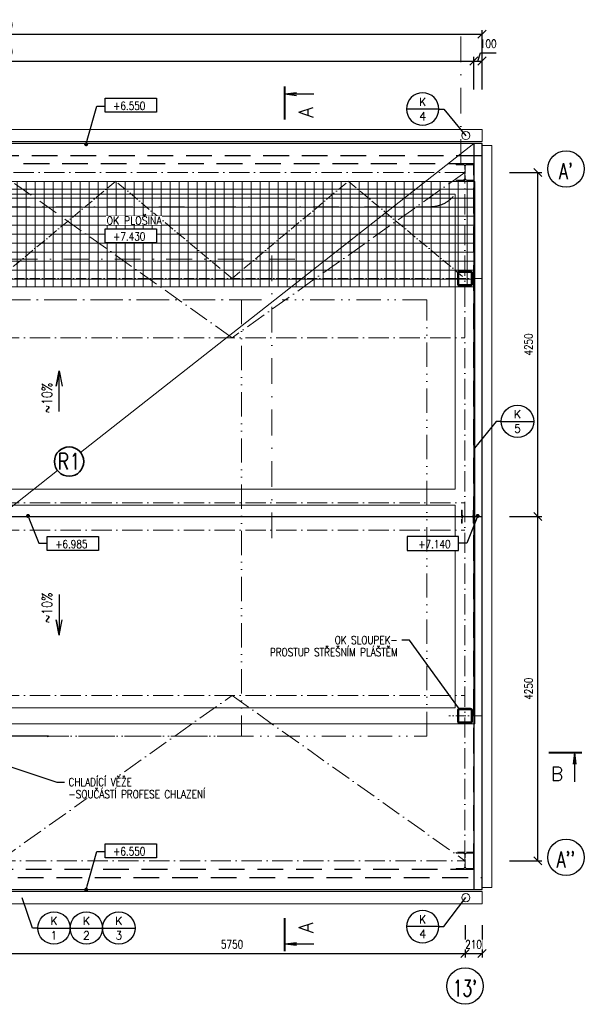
# Model space of a CAD drawing. Header units: millimetres. Extents: x 915 to 59085, y -9222 to 43090.
# Tile 77 of 79: x 9964 to 16931, y 30130 to 42288. Entities that reach past the tile are written whole.
import ezdxf
from ezdxf import colors
from ezdxf.entities.mleader import LeaderData, LeaderLine
from ezdxf.enums import TextEntityAlignment as Align
from ezdxf.math import Vec2, Vec3

# ---------------------------------------------------------------- set-up
doc = ezdxf.new("R2010")
doc.units = ezdxf.units.MM
doc.header["$LTSCALE"] = 50
doc.set_wipeout_variables(frame=1)
for name, pattern in [('A_CARA_15', [7.6, 5, -1.3, 0, -1.3]), ('A_CARA_16', [11.4, 6, -1.8, 0, -1.8, 0, -1.8]), ('ACAD_ISO02W100', [15, 12, -3]), ('DASHDOT', [25.4, 12.7, -6.35, 0, -6.35]), ('HIDDEN', [9.525, 6.35, -3.175])]:
    doc.linetypes.add(name, pattern=pattern)
doc.layers.get('Defpoints').update_dxf_attribs({"color": 132})
for name, color, linetype, lineweight in [('CA_KOTY', 3, 'Continuous', 25), ('CA_NEVHRA', 3, 'HIDDEN', 25), ('CA_OK18', 5, 'Continuous', 18), ('CA_OK35', 62, 'Continuous', 35), ('CA_OSY', 5, 'A_CARA_15', 18), ('CA_POHHRA18', 8, 'Continuous', 18), ('CA_POHHRA25', 7, 'Continuous', 25), ('CA_PSVBUB', 3, 'Continuous', 25), ('CA_SRAFY', 9, 'Continuous', 13), ('CA_TEXT25', 7, 'Continuous', 25), ('CA_TEXT35', 62, 'Continuous', 35), ('CA_TEXT5', 1, 'Continuous', 50), ('CA_TG', 9, 'A_CARA_16', 13)]:
    doc.layers.add(name, color=color, linetype=linetype, lineweight=lineweight)
doc.layers.add('CA_SUMA', color=7, linetype='Continuous')
doc.layers.add('Obrysy', color=2, linetype='Continuous')
doc.styles.add('ARIAL', font='arial.ttf')
doc.styles.add('KOT', font='ROMANS.SHX', dxfattribs={"width": 0.8})
doc.styles.add('ROMANS', font='romans.shx', dxfattribs={"width": 0.8})
doc.styles.get("Standard").update_dxf_attribs({"font": 'romans.shx'})
doc.dimstyles.new('A-50_(2.5)', dxfattribs={"dimscale": 50, "dimtxt": 2, "dimasz": 2, "dimexe": 1, "dimexo": 2, "dimgap": 0, "dimtad": 0, "dimdec": 0, "dimrnd": 1, "dimtxsty": 'ROMANS', "dimblk1": 'OBLIQUE', "dimblk2": 'OBLIQUE', "dimsah": 1, "dimcen": 2, "dimclrd": 256, "dimclre": 256, "dimclrt": 256, "dimadec": 1, "dimazin": 2, "dimtfac": 0.714286, "dimtdec": 0, "dimtmove": 0, "dimatfit": 3, "dimldrblk": 'DOTSMALL', "dimfxl": 7, "dimfxlon": 1, "dimtvp": 1.142857, "dimtfill": 1, "dimtolj": 1, "dimlwd": -1, "dimlwe": -1, "dimarcsym": 0})

# ---------------------------------------------------------------- blocks, each defined once
blk = doc.blocks.new('_Oblique')
at = {"color": 0, "linetype": 'ByBlock', "lineweight": -2}
blk.add_line((-0.5, -0.5), (0.5, 0.5), dxfattribs=at)
blk = doc.blocks.new('*D50')
at = {"layer": 'CA_KOTY', "transparency": 16777216}
for p, q in [((3849, 41427), (3849, 41827)), ((15569, 41427), (15569, 41827)), ((3849, 41777), (15569, 41777))]:
    blk.add_line(p, q, dxfattribs=at)
at = {"layer": 'Defpoints', "color": 0, "transparency": 16777216}
for p in [(15569, 41777), (3849, 40507), (15569, 40507)]:
    blk.add_point(p, dxfattribs=at)
at = {"layer": 'CA_KOTY', "transparency": 16777216, "xscale": 100, "yscale": 100, "zscale": 100, "rotation": 180}
blk.add_blockref('_Oblique', (3849, 41777), dxfattribs=at)
at = {"layer": 'CA_KOTY', "transparency": 16777216, "xscale": 100, "yscale": 100, "zscale": 100}
blk.add_blockref('_Oblique', (15569, 41777), dxfattribs=at)
at = {"layer": 'CA_KOTY', "transparency": 16777216, "insert": (9709, 41891), "char_height": 100, "attachment_point": 5, "style": 'ROMANS', "bg_fill": 3, "box_fill_scale": 1.1, "bg_fill_color": 256, "bg_fill_true_color": 13158600, "bg_fill_transparency": 0}
blk.add_mtext('\\A1;11720', dxfattribs=at)
blk = doc.blocks.new('_DotSmall')
at = {"color": 0, "linetype": 'ByBlock', "const_width": 0.5}
blk.add_lwpolyline([(-0.0625, 0, 1), (0.0625, 0, 1)], format="xyb", close=True, dxfattribs=at)
blk = doc.blocks.new('*D51')
at = {"layer": 'CA_KOTY', "transparency": 16777216}
for p, q in [((15569, 41427), (15569, 41827)), ((15619, 41777), (15649, 41877)), ((15649, 41877), (15843, 41877)), ((15669, 41427), (15669, 41827)), ((15569, 41777), (15669, 41777))]:
    blk.add_line(p, q, dxfattribs=at)
at = {"layer": 'Defpoints', "color": 0, "transparency": 16777216}
for p in [(15669, 41777), (15669, 40607), (15569, 40507)]:
    blk.add_point(p, dxfattribs=at)
at = {"layer": 'CA_KOTY', "transparency": 16777216, "xscale": 100, "yscale": 100, "zscale": 100, "rotation": 180}
blk.add_blockref('_Oblique', (15569, 41777), dxfattribs=at)
at = {"layer": 'CA_KOTY', "transparency": 16777216, "xscale": 100, "yscale": 100, "zscale": 100}
blk.add_blockref('_Oblique', (15669, 41777), dxfattribs=at)
at = {"layer": 'CA_KOTY', "transparency": 16777216, "insert": (15746, 41991), "char_height": 100, "attachment_point": 5, "style": 'ROMANS', "bg_fill": 3, "box_fill_scale": 1.1, "bg_fill_color": 256, "bg_fill_true_color": 13158600, "bg_fill_transparency": 0}
blk.add_mtext('\\A1;100', dxfattribs=at)
blk = doc.blocks.new('*D53')
at = {"layer": 'CA_KOTY', "transparency": 16777216}
for p, q in [((3749, 41758), (3749, 42158)), ((3749, 42108), (15669, 42108)), ((15669, 41758), (15669, 42158))]:
    blk.add_line(p, q, dxfattribs=at)
at = {"layer": 'Defpoints', "color": 0, "transparency": 16777216}
for p in [(15669, 42108), (3749, 40607), (15669, 40607)]:
    blk.add_point(p, dxfattribs=at)
at = {"layer": 'CA_KOTY', "transparency": 16777216, "xscale": 100, "yscale": 100, "zscale": 100, "rotation": 180}
blk.add_blockref('_Oblique', (3749, 42108), dxfattribs=at)
at = {"layer": 'CA_KOTY', "transparency": 16777216, "xscale": 100, "yscale": 100, "zscale": 100}
blk.add_blockref('_Oblique', (15669, 42108), dxfattribs=at)
at = {"layer": 'CA_KOTY', "transparency": 16777216, "insert": (9709, 42222), "char_height": 100, "attachment_point": 5, "style": 'ROMANS', "bg_fill": 3, "box_fill_scale": 1.1, "bg_fill_color": 256, "bg_fill_true_color": 13158600, "bg_fill_transparency": 0}
blk.add_mtext('\\A1;11920', dxfattribs=at)
blk = doc.blocks.new('*D63')
at = {"layer": 'CA_KOTY', "transparency": 16777216}
for p, q in [((3949, 31797), (4215, 31797)), ((4165, 31797), (4165, 31572)), ((4515, 31572), (4115, 31572))]:
    blk.add_line(p, q, dxfattribs=at)
at = {"layer": 'Defpoints', "color": 0, "transparency": 16777216}
for p in [(3849, 31797), (15789, 31572)]:
    blk.add_point(p, dxfattribs=at)
at = {"layer": 'CA_KOTY', "transparency": 16777216, "xscale": 100, "yscale": 100, "zscale": 100}
for p, rotation in [((4165, 31797), 90), ((4165, 31572), 270)]:
    blk.add_blockref('_Oblique', p, dxfattribs=dict(at, rotation=rotation))
at = {"layer": 'CA_KOTY', "transparency": 16777216, "insert": (4051, 31685), "char_height": 100, "attachment_point": 5, "rotation": 90, "style": 'ROMANS', "bg_fill": 3, "box_fill_scale": 1.1, "bg_fill_color": 256, "bg_fill_true_color": 13158600, "bg_fill_transparency": 0}
blk.add_mtext('\\A1;225', dxfattribs=at)
at = {"layer": 'Defpoints', "color": 0, "transparency": 16777216}
blk.add_point((4165, 31572), dxfattribs=at)
blk = doc.blocks.new('*D59')
at = {"layer": 'CA_KOTY', "transparency": 16777216}
for p, q in [((9709, 31106), (9709, 30706)), ((15459, 31106), (15459, 30706)), ((9709, 30756), (15459, 30756))]:
    blk.add_line(p, q, dxfattribs=at)
at = {"layer": 'Defpoints', "color": 0, "transparency": 16777216}
for p in [(9709, 31902), (15459, 31902), (15459, 30756)]:
    blk.add_point(p, dxfattribs=at)
at = {"layer": 'CA_KOTY', "transparency": 16777216, "xscale": 100, "yscale": 100, "zscale": 100, "rotation": 180}
blk.add_blockref('_Oblique', (9709, 30756), dxfattribs=at)
at = {"layer": 'CA_KOTY', "transparency": 16777216, "xscale": 100, "yscale": 100, "zscale": 100}
blk.add_blockref('_Oblique', (15459, 30756), dxfattribs=at)
at = {"layer": 'CA_KOTY', "transparency": 16777216, "insert": (12584, 30870), "char_height": 100, "attachment_point": 5, "style": 'ROMANS', "bg_fill": 3, "box_fill_scale": 1.1, "bg_fill_color": 256, "bg_fill_true_color": 13158600, "bg_fill_transparency": 0}
blk.add_mtext('\\A1;5750', dxfattribs=at)
blk = doc.blocks.new('*D60')
at = {"layer": 'CA_KOTY', "transparency": 16777216}
for p, q in [((15459, 31106), (15459, 30706)), ((15669, 31106), (15669, 30706)), ((15459, 30756), (15669, 30756))]:
    blk.add_line(p, q, dxfattribs=at)
at = {"layer": 'Defpoints', "color": 0, "transparency": 16777216}
for p in [(15459, 31902), (15669, 31547)]:
    blk.add_point(p, dxfattribs=at)
at = {"layer": 'CA_KOTY', "transparency": 16777216, "xscale": 100, "yscale": 100, "zscale": 100, "rotation": 180}
blk.add_blockref('_Oblique', (15459, 30756), dxfattribs=at)
at = {"layer": 'CA_KOTY', "transparency": 16777216, "xscale": 100, "yscale": 100, "zscale": 100}
blk.add_blockref('_Oblique', (15669, 30756), dxfattribs=at)
at = {"layer": 'CA_KOTY', "transparency": 16777216, "insert": (15564, 30870), "char_height": 100, "attachment_point": 5, "style": 'ROMANS', "bg_fill": 3, "box_fill_scale": 1.1, "bg_fill_color": 256, "bg_fill_true_color": 13158600, "bg_fill_transparency": 0}
blk.add_mtext('\\A1;210', dxfattribs=at)
at = {"layer": 'Defpoints', "color": 0, "transparency": 16777216}
blk.add_point((15669, 30756), dxfattribs=at)
blk = doc.blocks.new('vk')
blk.add_lwpolyline([(-595, 344), (669, 344), (669, 0), (-595, 0)], close=True)
blk.add_wipeout([(-595, 344), (669, 344), (669, 0), (-595, 0)])
blk.add_lwpolyline([(-595, 344), (669, 344), (669, 0), (-595, 0)], close=True)
at = {"style": 'ARIAL'}
blk.add_attdef('VÝŠKOVÁ_KOTA', text='', height=200, dxfattribs=at).set_placement((-2, 57), align=Align.CENTER)
blk = doc.blocks.new('_Dot')
at = {"layer": 'Obrysy', "color": 0, "lineweight": -2}
blk.add_line((-0.5, 0), (-1, 0), dxfattribs=at)
at = {"layer": 'Obrysy', "color": 0, "const_width": 0.5}
blk.add_lwpolyline([(-0.25, 0, 1), (0.25, 0, 1)], format="xyb", close=True, dxfattribs=at)
blk = doc.blocks.new('POL1')
blk.add_circle((0.02, 4.3), 4.5)
at = {"layer": 'CA_TEXT5', "style": 'ROMANS', "width": 0.8}
blk.add_attdef('C', text='', height=5, dxfattribs=at).set_placement((0, 4.33), align=Align.MIDDLE_CENTER)
blk = doc.blocks.new('*D66')
at = {"layer": 'CA_KOTY', "transparency": 16777216}
for p, q in [((16007, 36152), (16407, 36152)), ((16357, 31902), (16357, 36152)), ((16007, 31902), (16407, 31902))]:
    blk.add_line(p, q, dxfattribs=at)
at = {"layer": 'Defpoints', "color": 0, "transparency": 16777216}
for p in [(15459, 36152), (16357, 36152), (15459, 31902)]:
    blk.add_point(p, dxfattribs=at)
at = {"layer": 'CA_KOTY', "transparency": 16777216, "xscale": 100, "yscale": 100, "zscale": 100}
for p, rotation in [((16357, 36152), 90), ((16357, 31902), 270)]:
    blk.add_blockref('_Oblique', p, dxfattribs=dict(at, rotation=rotation))
at = {"layer": 'CA_KOTY', "transparency": 16777216, "insert": (16243, 34027), "char_height": 100, "attachment_point": 5, "rotation": 90, "style": 'ROMANS', "bg_fill": 3, "box_fill_scale": 1.1, "bg_fill_color": 256, "bg_fill_true_color": 13158600, "bg_fill_transparency": 0}
blk.add_mtext('\\A1;4250', dxfattribs=at)
blk = doc.blocks.new('*D67')
at = {"layer": 'CA_KOTY', "transparency": 16777216}
for p, q in [((16007, 40402), (16407, 40402)), ((16357, 36152), (16357, 40402)), ((16007, 36152), (16407, 36152))]:
    blk.add_line(p, q, dxfattribs=at)
at = {"layer": 'Defpoints', "color": 0, "transparency": 16777216}
for p in [(15459, 40402), (16357, 40402), (15459, 36152)]:
    blk.add_point(p, dxfattribs=at)
at = {"layer": 'CA_KOTY', "transparency": 16777216, "xscale": 100, "yscale": 100, "zscale": 100}
for p, rotation in [((16357, 40402), 90), ((16357, 36152), 270)]:
    blk.add_blockref('_Oblique', p, dxfattribs=dict(at, rotation=rotation))
at = {"layer": 'CA_KOTY', "transparency": 16777216, "insert": (16243, 38277), "char_height": 100, "attachment_point": 5, "rotation": 90, "style": 'ROMANS', "bg_fill": 3, "box_fill_scale": 1.1, "bg_fill_color": 256, "bg_fill_true_color": 13158600, "bg_fill_transparency": 0}
blk.add_mtext('\\A1;4250', dxfattribs=at)
blk = doc.blocks.new('00SPAD')
blk.add_lwpolyline([(10, 0), (0, 0), (3.76, 0.73), (0, 0), (3.76, -0.73)])
at = {"style": 'ROMANS', "width": 0.8, "flags": 8}
blk.add_attdef('SPÁD', text='', height=2.5, dxfattribs=at).set_placement((6.7, 1), align=Align.BOTTOM_CENTER)
blk = doc.blocks.new('tg_střecha')
at = {"linetype": 'DASHDOT', "ltscale": 0.5}
for p, q in [((11450, 1680), (11450, -48)), ((5815, -423), (11075, -423)), ((1765, -4517), (1765, -787)), ((5440, -1073), (5440, -798)), ((9115, -4517), (9115, -787)), ((9402, -1073), (1478, -1073)), ((2140, -4267), (1515, -4267))]:
    blk.add_line(p, q, dxfattribs=at)
for points in [[(1893, -1573), (5140, -1573), (5140, -6961), (-150, -6961), (-150, -1573), (1637, -1573)], [(8987, -1573), (5740, -1573), (5740, -6961), (11030, -6961), (11030, -1573), (9243, -1573)]]:
    blk.add_lwpolyline(points)
for points in [[(2140, -6961), (5140, -6961), (5140, -1573), (2140, -1573)], [(5740, -1573), (8740, -1573), (8740, -6961), (5740, -6961)]]:
    blk.add_lwpolyline(points, close=True)
for centre, start, end in [((11075, -48), 269.9995, 359.9995), ((5815, -798), 89.9995, 179.9995)]:
    blk.add_arc(centre, 375, start, end, dxfattribs=at)
blk = doc.blocks.new('R11')
at = {"color": 0, "linetype": 'ByBlock'}
for q in [(-9.55, -4.13), (-8.58, -4.13), (-9.07, -10.33)]:
    blk.add_line((-9.07, 0), q, dxfattribs=at)
at = {"color": 1, "linetype": 'ByBlock', "const_width": 0.72}
blk.add_lwpolyline([(0, 0), (-11.77, 0)], dxfattribs=at)
at = {"color": 1, "linetype": 'ByBlock'}
blk.add_attdef('1', (-5.33, -10), '', height=5, dxfattribs=at)
blk = doc.blocks.new('VYROBEK')
blk.add_line((-2, 0), (2, 0))
blk.add_circle((0, 0), 2)
for tag, p in [('ZNACKA', (0, 0.4)), ('TYP', (0, -1.4))]:
    blk.add_attdef(tag, text='', height=1).set_placement(p, align=Align.CENTER)
blk = doc.blocks.new('bub')
at = {"layer": 'CA_TEXT35'}
blk.add_circle((0, 362), 362, dxfattribs=at)
at = {"layer": 'CA_TEXT35', "style": 'ROMANS', "width": 0.8}
blk.add_attdef('C', text='', height=402, dxfattribs=at).set_placement((-2, 364), align=Align.MIDDLE_CENTER)

msp = doc.modelspace()

# ---------------------------------------------------------------- hatches: boundary and pattern name
at = {"layer": 'CA_SRAFY'}
h = msp.add_hatch(dxfattribs=at)
h.set_pattern_fill('NET', color=252, scale=35, angle=-90, style=0)
h.set_pattern_definition([(270, (9708.76, 39639.12), (111.125, 0), []), (360, (9708.76, 39639.12), (7e-15, 111.125), [])])
h.paths.add_polyline_path([(3838.76, 40289.12), (3838.76, 39909.12), (3653.76, 39909.12), (3653.76, 39369.12), (3838.76, 39369.12), (3838.76, 38989.12), (15578.76, 38989.12), (15578.76, 40289.12)])

# ---------------------------------------------------------------- linework, layer by layer
at = {"layer": 'CA_NEVHRA'}
for points in [[(3748.76, 31697.12), (15668.76, 31697.12), (15668.76, 40607.12), (3748.76, 40607.12)], [(3848.76, 31797.12), (15568.76, 31797.12), (15568.76, 40507.12), (3848.76, 40507.12)]]:
    msp.add_lwpolyline(points, close=True, dxfattribs=at)
at = {"layer": 'CA_OK18', "linetype": 'ACAD_ISO02W100', "ltscale": 0.15}
for points in [[(15568.76, 40496.12), (15480.26, 40496.12, 0.41421356), (15462.26, 40478.12), (15462.26, 40326.12, 0.41421356), (15480.26, 40308.12), (15568.76, 40308.12), (15568.76, 40297.12), (15348.76, 40297.12), (15348.76, 40308.12), (15437.26, 40308.12, 0.41421356), (15455.26, 40326.12), (15455.26, 40478.12, 0.41421356), (15437.26, 40496.12), (15348.76, 40496.12), (15348.76, 40507.12), (15568.76, 40507.12), (15568.76, 40496.12)], [(15559.76, 36072.12), (15568.76, 36072.12), (15568.76, 36232.12), (15559.76, 36232.12), (15559.76, 36170.12, -0.41421356), (15544.76, 36155.12), (15440.76, 36155.12, -0.41421356), (15425.76, 36170.12), (15425.76, 36232.12), (15416.76, 36232.12), (15416.76, 36072.12), (15425.76, 36072.12), (15425.76, 36134.12, -0.41421356), (15440.76, 36149.12), (15544.76, 36149.12, -0.41421356), (15559.76, 36134.12), (15559.76, 36072.12)], [(15568.76, 31808.12), (15480.26, 31808.12, -0.41421356), (15462.26, 31826.12), (15462.26, 31978.12, -0.41421356), (15480.26, 31996.12), (15568.76, 31996.12), (15568.76, 32007.12), (15348.76, 32007.12), (15348.76, 31996.12), (15437.26, 31996.12, -0.41421356), (15455.26, 31978.12), (15455.26, 31826.12, -0.41421356), (15437.26, 31808.12), (15348.76, 31808.12), (15348.76, 31797.12), (15568.76, 31797.12), (15568.76, 31808.12)]]:
    msp.add_lwpolyline(points, format="xyb", close=True, dxfattribs=at)
at = {"layer": 'CA_OK18', "elevation": -362570}
msp.add_lwpolyline([(3838.76, 40289.12), (3838.76, 39909.12), (3653.76, 39909.12), (3653.76, 39369.12), (3838.76, 39369.12), (3838.76, 38989.12), (15578.76, 38989.12), (15578.76, 40289.12), (3838.76, 40289.12)], close=True, dxfattribs=at)
at = {"layer": 'CA_OK18'}
msp.add_lwpolyline([(15338.76, 36492.12), (9828.76, 36492.12), (9828.76, 40132.12), (15338.76, 40132.12)], close=True, dxfattribs=at)
at = {"layer": 'CA_OK35', "elevation": -313100}
for points in [[(15393.76, 39182.12, 0.41421356), (15368.76, 39157.12), (15368.76, 39027.12, 0.41421356), (15393.76, 39002.12), (15523.76, 39002.12, 0.41421356), (15548.76, 39027.12), (15548.76, 39157.12, 0.41421356), (15523.76, 39182.12), (15393.76, 39182.12, 0.41421356)], [(15393.76, 39172.12), (15523.76, 39172.12, -0.41421356), (15538.76, 39157.12), (15538.76, 39027.12, -0.41421356), (15523.76, 39012.12), (15393.76, 39012.12, -0.41421356), (15378.76, 39027.12), (15378.76, 39157.12, -0.41421356), (15393.76, 39172.12)], [(15393.76, 33782.12, 0.41421356), (15368.76, 33757.12), (15368.76, 33627.12, 0.41421356), (15393.76, 33602.12), (15523.76, 33602.12, 0.41421356), (15548.76, 33627.12), (15548.76, 33757.12, 0.41421356), (15523.76, 33782.12), (15393.76, 33782.12, 0.41421356)], [(15393.76, 33772.12), (15523.76, 33772.12, -0.41421356), (15538.76, 33757.12), (15538.76, 33627.12, -0.41421356), (15523.76, 33612.12), (15393.76, 33612.12, -0.41421356), (15378.76, 33627.12), (15378.76, 33757.12, -0.41421356), (15393.76, 33772.12)]]:
    msp.add_lwpolyline(points, format="xyb", close=True, dxfattribs=at)
at = {"layer": 'CA_OSY'}
for p, q in [((12583.76, 38361.14), (9708.76, 40402.12)), ((15458.76, 40402.12), (12583.76, 38361.14)), ((9708.76, 38361.14), (15458.76, 38361.14)), ((9708.76, 36320.16), (15458.76, 36320.16)), ((3958.76, 36152.12), (15458.76, 36152.12)), ((9708.76, 35984.08), (15458.76, 35984.08)), ((9708.76, 33943.1), (15458.76, 33943.1)), ((9708.76, 31902.12), (12583.76, 33943.1)), ((12583.76, 33943.1), (15458.76, 31902.12))]:
    msp.add_line(p, q, dxfattribs=at)
at = {"layer": 'CA_OSY', "ltscale": 0.5}
for p, q in [((11148.76, 40292.12), (9708.76, 39092.12)), ((12583.76, 39092.12), (11148.76, 40292.12)), ((12583.76, 39092.12), (14018.76, 40292.12)), ((14018.76, 40292.12), (15458.76, 39092.12)), ((9708.76, 39092.12), (15458.76, 39092.12)), ((15658.76, 39092.12), (15258.76, 39092.12)), ((15658.76, 33692.12), (15258.76, 33692.12))]:
    msp.add_line(p, q, dxfattribs=at)
at = {"layer": 'CA_OSY'}
msp.add_lwpolyline([(3958.76, 31902.12), (15458.76, 31902.12), (15458.76, 40402.12), (3958.76, 40402.12)], close=True, dxfattribs=at)
at = {"layer": 'CA_POHHRA18'}
for points in [[(3748.76, 40782.12), (15668.76, 40782.12), (15668.76, 40932.12), (3748.76, 40932.12)], [(3748.76, 31522.12), (15668.76, 31522.12), (15668.76, 31372.12), (3748.76, 31372.12)]]:
    msp.add_lwpolyline(points, close=True, dxfattribs=at)
msp.add_lwpolyline([(15668.76, 31572.12), (15788.76, 31572.12), (15788.76, 40732.12), (15668.76, 40732.12)], dxfattribs=at)
for centre in [(15468.76, 40857.12), (15468.76, 31447.12)]:
    msp.add_circle(centre, 50, dxfattribs=at)
at = {"layer": 'CA_POHHRA25'}
for p, q in [((15568.76, 40757.12), (15568.76, 31547.12)), ((3748.76, 36152.12), (15668.76, 36152.12))]:
    msp.add_line(p, q, dxfattribs=at)
at = {"layer": 'CA_PSVBUB'}
for points in [[(15136.02, 41184.54), (15197.74, 41184.54), (15468.76, 40854.29)], [(15906.71, 37327.94), (15844.99, 37327.94), (15573.97, 36997.68)], [(10186.82, 31071.5), (10120.96, 31071.5), (9993.73, 31443.44)], [(15136.02, 31088.73), (15197.74, 31088.73), (15468.76, 31447.12)]]:
    msp.add_lwpolyline(points, dxfattribs=at)

# ---------------------------------------------------------------- block references
at = {"layer": 'CA_KOTY'}
ref = msp.add_blockref('POL1', (16704.88, 40229.51), dxfattribs=dict(at, xscale=50, yscale=50, zscale=50))
ref.add_attrib('C', "A'", dxfattribs={"layer": '0', "color": 1, "height": 200, "style": 'KOT', "width": 0.7}).set_placement((16704.88, 40317.73), align=Align.CENTER)
ref = msp.add_blockref('00SPAD', (10450.35, 37950.72), dxfattribs=dict(at, xscale=-50, yscale=50, zscale=50, rotation=90))
ref.add_attrib('SPÁD', '~10%', dxfattribs={"layer": '0', "height": 125, "rotation": 90, "style": 'ROMANS', "width": 0.8}).set_placement((10400.35, 37615.58), align=Align.BOTTOM_CENTER)
ref = msp.add_blockref('00SPAD', (10450.35, 34689.6), dxfattribs=dict(at, xscale=50, yscale=50, zscale=50, rotation=90.00000000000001))
ref.add_attrib('SPÁD', '~10%', dxfattribs={"layer": '0', "height": 125, "rotation": 90, "style": 'ROMANS', "width": 0.8}).set_placement((10400.35, 35024.74), align=Align.BOTTOM_CENTER)
ref = msp.add_blockref('POL1', (16704.88, 31729.51), dxfattribs=dict(at, xscale=50, yscale=50, zscale=50))
ref.add_attrib('C', "A''", dxfattribs={"layer": '0', "color": 1, "height": 200, "style": 'KOT', "width": 0.7}).set_placement((16704.88, 31817.73), align=Align.CENTER)
ref = msp.add_blockref('POL1', (15457.94, 30140.22), dxfattribs=dict(at, xscale=50, yscale=50, zscale=50))
ref.add_attrib('C', "13'", dxfattribs={"layer": '0', "color": 1, "height": 200, "style": 'KOT', "width": 0.7}).set_placement((15457.94, 30228.45), align=Align.CENTER)
at = {"layer": 'CA_PSVBUB'}
ref = msp.add_blockref('VYROBEK', (14936.02, 41184.54), dxfattribs=dict(at, xscale=-100, yscale=100, zscale=100))
ref.add_attrib('ZNACKA', 'K', dxfattribs={"layer": '0', "height": 100}).set_placement((14936.02, 41224.54), align=Align.CENTER)
ref.add_attrib('TYP', '4', dxfattribs={"layer": '0', "height": 100}).set_placement((14936.02, 41044.54), align=Align.CENTER)
at = {"layer": 'CA_PSVBUB', "xscale": 100, "yscale": 100, "zscale": 100}
for p, values in [((16106.71, 37327.94), {'ZNACKA': 'K', 'TYP': '5'}), ((10386.82, 31071.5), {'ZNACKA': 'K', 'TYP': '1'}), ((10786.82, 31071.5), {'ZNACKA': 'K', 'TYP': '2'}), ((11186.82, 31071.5), {'ZNACKA': 'K', 'TYP': '3'})]:
    msp.add_blockref('VYROBEK', p, dxfattribs=at).add_auto_attribs(values)
at = {"layer": 'CA_PSVBUB'}
ref = msp.add_blockref('VYROBEK', (14936.02, 31088.73), dxfattribs=dict(at, xscale=-100, yscale=100, zscale=100))
ref.add_attrib('ZNACKA', 'K', dxfattribs={"layer": '0', "height": 100}).set_placement((14936.02, 31128.73), align=Align.CENTER)
ref.add_attrib('TYP', '4', dxfattribs={"layer": '0', "height": 100}).set_placement((14936.02, 30948.73), align=Align.CENTER)
at = {"layer": 'CA_SUMA'}
ref = msp.add_blockref('R11', (13233.75, 41052.61), dxfattribs=dict(at, xscale=-35, yscale=35, zscale=35, rotation=90))
ref.add_attrib('1', 'A', (13583.75, 41076.21), dxfattribs={"layer": '0', "color": 1, "linetype": 'ByBlock', "height": 175, "rotation": 90})
ref = msp.add_blockref('R11', (16491.21, 33238.59), dxfattribs=dict(at, xscale=-35, yscale=35, zscale=35))
ref.add_attrib('1', 'B', (16514.81, 32888.59), dxfattribs={"layer": '0', "color": 1, "linetype": 'ByBlock', "height": 175})
at = {"layer": 'CA_SUMA', "xscale": 35, "yscale": 35, "zscale": 35, "rotation": 90}
msp.add_blockref('R11', (13233.75, 31195.53), dxfattribs=at).add_auto_attribs({'1': 'A'})
at = {"layer": 'CA_TEXT35', "xscale": 0.5, "yscale": 0.5, "zscale": 0.5}
msp.add_blockref('bub', (10573.85, 36651.14), dxfattribs=at).add_auto_attribs({'C': 'R1'})

# ---------------------------------------------------------------- leaders
at = {"layer": 'CA_KOTY'}
ml = msp.add_multileader_mtext('Standard', dxfattribs=at)
ml.set_content('\\A1; ', color=256, style='ROMANS')
ml.set_leader_properties()
ml.set_arrow_properties(name='DOT')
ml.build(insert=Vec2(0, 0))
ml.multileader.update_dxf_attribs({"dogleg_length": 50, "arrow_head_size": 50})
ctx = ml.context
ctx.base_point, ctx.char_height, ctx.arrow_head_size, ctx.landing_gap_size, ctx.plane_origin = Vec3(11025.02, 41220.68), 100, 50, 50, Vec3(2370.16, 24336.7)
notes = []
notes.append((ctx, [(0, (1, 1, 0), (10916.49, 41220.68), (1, 0), 108.52, [(1, [(10783.76, 40749.94)], 0, [])])]))
ctx.mtext.insert, ctx.mtext.defined_height, ctx.mtext.line_spacing_factor, ctx.mtext.line_spacing_style, ctx.mtext.flow_direction = Vec3(11075.02, 41270.68), 5.115907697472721e-13, 0.9, 2, 5
ml = msp.add_multileader_mtext('Standard', dxfattribs=at)
ml.set_content('\\A1; ', color=256, style='ROMANS')
ml.set_leader_properties()
ml.set_arrow_properties(name='DOT')
ml.build(insert=Vec2(0, 0))
ml.multileader.update_dxf_attribs({"dogleg_length": 50, "arrow_head_size": 50})
ctx = ml.context
ctx.base_point, ctx.char_height, ctx.arrow_head_size, ctx.landing_gap_size, ctx.plane_origin = Vec3(11025.02, 32015.35), 100, 50, 50, Vec3(2370.16, 15131.38)
notes.append((ctx, [(0, (1, 1, 0), (10916.49, 32015.35), (1, 0), 108.52, [(1, [(10783.76, 31544.62)], 0, [])])]))
ctx.mtext.insert, ctx.mtext.defined_height, ctx.mtext.line_spacing_factor, ctx.mtext.line_spacing_style, ctx.mtext.flow_direction = Vec3(11075.02, 32065.35), 5.115907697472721e-13, 0.9, 2, 5
for ctx, leaders in notes:
    for number, flags, end, landing, length, lines in leaders:
        leader = LeaderData()
        leader.index, (leader.has_last_leader_line, leader.has_dogleg_vector, leader.attachment_direction) = number, flags
        leader.last_leader_point, leader.dogleg_vector, leader.dogleg_length = Vec3(end), Vec3(landing), length
        for number, points, colour, breaks in lines:
            line = LeaderLine()
            line.index, line.vertices, line.color, line.breaks = number, Vec3.list(points), colors.encode_raw_color(colour), breaks
            leader.lines.append(line)
        ctx.leaders.append(leader)

# ---------------------------------------------------------------- next in the draw order: block references
ref = msp.add_blockref('vk', (11316.28, 41145.23), dxfattribs=dict(at, xscale=0.5, yscale=0.5, zscale=0.5))
ref.add_attrib('VÝŠKOVÁ_KOTA', '+6.550', dxfattribs={"height": 100, "style": 'ROMANS', "width": 0.8}).set_placement((11315.39, 41173.92), align=Align.CENTER)
ref = msp.add_blockref('vk', (10602.15, 35733.86), dxfattribs=dict(at, xscale=0.5, yscale=0.5, zscale=0.5))
ref.add_attrib('VÝŠKOVÁ_KOTA', '+6.985', dxfattribs={"height": 100, "style": 'ROMANS', "width": 0.8}).set_placement((10601.26, 35762.55), align=Align.CENTER)

# ---------------------------------------------------------------- next in the draw order: linework, layer by layer
at = {"layer": 'CA_OK18'}
for points in [[(3838.76, 33592.12), (15578.76, 33592.12), (15578.76, 40289.12), (3838.76, 40289.12)], [(15338.76, 33792.12), (9828.76, 33792.12), (9828.76, 36292.12), (15338.76, 36292.12)]]:
    msp.add_lwpolyline(points, close=True, dxfattribs=at)
at = {"layer": 'CA_POHHRA18'}
msp.add_line((3848.76, 31547.12), (10431.69, 36720.23), dxfattribs=at)
at = {"layer": 'CA_POHHRA25'}
msp.add_lwpolyline([(3748.76, 31547.12), (15668.76, 31547.12), (15668.76, 40757.12), (3748.76, 40757.12)], close=True, dxfattribs=at)

# ---------------------------------------------------------------- next in the draw order: leaders
at = {"layer": 'CA_KOTY'}
ml = msp.add_multileader_mtext('Standard', dxfattribs=at)
ml.set_content('\\A1; ', color=256, style='ROMANS')
ml.set_leader_properties()
ml.set_arrow_properties(name='DOT')
ml.build(insert=Vec2(0, 0))
ml.multileader.update_dxf_attribs({"dogleg_length": 50, "arrow_head_size": 50})
ctx = ml.context
ctx.base_point, ctx.char_height, ctx.arrow_head_size, ctx.landing_gap_size, ctx.plane_origin = Vec3(10308.09, 35824.12), 100, 50, 50, Vec3(1653.24, 18777.53)
notes = []
notes.append((ctx, [(0, (1, 1, 0), (10199.57, 35824.12), (1, 0), 108.52, [(1, [(10066.83, 36160.13)], 0, [])])]))
ctx.mtext.insert, ctx.mtext.defined_height, ctx.mtext.line_spacing_factor, ctx.mtext.line_spacing_style, ctx.mtext.flow_direction = Vec3(10358.09, 35874.12), 5.115907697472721e-13, 0.9, 2, 5
for ctx, leaders in notes:
    for number, flags, end, landing, length, lines in leaders:
        leader = LeaderData()
        leader.index, (leader.has_last_leader_line, leader.has_dogleg_vector, leader.attachment_direction) = number, flags
        leader.last_leader_point, leader.dogleg_vector, leader.dogleg_length = Vec3(end), Vec3(landing), length
        for number, points, colour, breaks in lines:
            line = LeaderLine()
            line.index, line.vertices, line.color, line.breaks = number, Vec3.list(points), colors.encode_raw_color(colour), breaks
            leader.lines.append(line)
        ctx.leaders.append(leader)

# ---------------------------------------------------------------- next in the draw order: block references
ref = msp.add_blockref('vk', (11316.28, 39532.11), dxfattribs=dict(at, xscale=0.5, yscale=0.5, zscale=0.5))
ref.add_attrib('VÝŠKOVÁ_KOTA', '+7.430', dxfattribs={"height": 100, "style": 'ROMANS', "width": 0.8}).set_placement((11315.39, 39560.81), align=Align.CENTER)
ref = msp.add_blockref('vk', (15080.72, 35733.86), dxfattribs=dict(at, xscale=-0.5, yscale=0.5, zscale=0.5))
ref.add_attrib('VÝŠKOVÁ_KOTA', '+7.140', dxfattribs={"height": 100, "style": 'ROMANS', "width": 0.8}).set_placement((15081.62, 35762.55), align=Align.CENTER)
ref = msp.add_blockref('vk', (11316.28, 31939.91), dxfattribs=dict(at, xscale=0.5, yscale=0.5, zscale=0.5))
ref.add_attrib('VÝŠKOVÁ_KOTA', '+6.550', dxfattribs={"height": 100, "style": 'ROMANS', "width": 0.8}).set_placement((11315.39, 31968.6), align=Align.CENTER)

# ---------------------------------------------------------------- next in the draw order: dimensions: what is measured, and where the dimension line sits
dim = msp.add_linear_dim(base=(4165.31, 31572.12), p1=(3848.76, 31797.12), p2=(15788.76, 31572.12), angle=90, dimstyle='A-50_(2.5)', dxfattribs=at)
dim.commit()
dim.dimension.update_dxf_attribs({"geometry": '*D63', "text_midpoint": (4051.02, 31684.62)})

# ---------------------------------------------------------------- next in the draw order: linework, layer by layer
at = {"layer": 'CA_POHHRA18'}
msp.add_line((10716.01, 36943.66), (15568.76, 40757.12), dxfattribs=at)

# ---------------------------------------------------------------- next in the draw order: block references
at = {"layer": 'CA_TG'}
msp.add_blockref('tg_střecha', (3958.76, 40401.74), dxfattribs=at)

# ---------------------------------------------------------------- next in the draw order: dimensions: what is measured, and where the dimension line sits
at = {"layer": 'CA_KOTY'}
dim = msp.add_linear_dim(base=(15458.76, 30755.97), p1=(9708.76, 31902.12), p2=(15458.76, 31902.12), dimstyle='A-50_(2.5)', dxfattribs=at)
dim.commit()
dim.dimension.update_dxf_attribs({"geometry": '*D59', "text_midpoint": (12583.76, 30870.26)})

# ---------------------------------------------------------------- next in the draw order: leaders
ml = msp.add_multileader_mtext('Standard', dxfattribs=at)
ml.set_content('\\A1; ', color=256, style='ROMANS')
ml.set_leader_properties()
ml.set_arrow_properties(name='DOT')
ml.build(insert=Vec2(0, 0))
ml.multileader.update_dxf_attribs({"dogleg_length": 50, "arrow_head_size": 50})
ctx = ml.context
ctx.base_point, ctx.char_height, ctx.arrow_head_size, ctx.landing_gap_size, ctx.plane_origin = Vec3(15194.78, 35824.12), 100, 50, 50, Vec3(24029.64, 18777.53)
ctx.text_align_type = 2
notes = []
notes.append((ctx, [(0, (1, 1, 0), (15483.31, 35824.12), (-1, 0), 108.52, [(1, [(15616.04, 36160.13)], 0, [])])]))
ctx.mtext.insert, ctx.mtext.defined_height, ctx.mtext.alignment, ctx.mtext.line_spacing_factor, ctx.mtext.line_spacing_style, ctx.mtext.flow_direction = Vec3(15324.78, 35874.12), 5.115907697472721e-13, 3, 0.9, 2, 5
for ctx, leaders in notes:
    for number, flags, end, landing, length, lines in leaders:
        leader = LeaderData()
        leader.index, (leader.has_last_leader_line, leader.has_dogleg_vector, leader.attachment_direction) = number, flags
        leader.last_leader_point, leader.dogleg_vector, leader.dogleg_length = Vec3(end), Vec3(landing), length
        for number, points, colour, breaks in lines:
            line = LeaderLine()
            line.index, line.vertices, line.color, line.breaks = number, Vec3.list(points), colors.encode_raw_color(colour), breaks
            leader.lines.append(line)
        ctx.leaders.append(leader)

# ---------------------------------------------------------------- next in the draw order: texts
at = {"layer": 'CA_KOTY', "insert": (11035.56, 39857.1), "char_height": 100, "width": 6.821210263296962e-13, "attachment_point": 1, "style": 'ROMANS', "bg_fill": 3, "box_fill_scale": 1.05, "bg_fill_color": 256, "bg_fill_transparency": 0}
msp.add_mtext('\\W0.8500;OK PLOŠINA', dxfattribs=at)

# ---------------------------------------------------------------- next in the draw order: dimensions: what is measured, and where the dimension line sits
at = {"layer": 'CA_KOTY'}
for base, p1, p2, picture, middle in [((15568.76, 41776.97), (3848.76, 40507.12), (15568.76, 40507.12), '*D50', (9708.76, 41891.25)), ((15668.76, 30755.97), (15458.76, 31902.12), (15668.76, 31547.12), '*D60', (15563.76, 30870.26))]:
    dim = msp.add_linear_dim(base=base, p1=p1, p2=p2, dimstyle='A-50_(2.5)', dxfattribs=at)
    dim.commit()
    dim.dimension.update_dxf_attribs({"geometry": picture, "text_midpoint": middle})

# ---------------------------------------------------------------- next in the draw order: leaders
at = {"layer": 'CA_TEXT25'}
ml = msp.add_multileader_mtext('Standard', dxfattribs=at)
ml.set_content('\\A1;CHLADÍCÍ VĚŽE\\P-SOUČÁSTÍ PROFESE CHLAZENÍ', color=256, style='ROMANS')
ml.set_leader_properties()
ml.set_arrow_properties(name='DOT')
ml.build(insert=Vec2(0, 0))
ml.multileader.update_dxf_attribs({"dogleg_length": 50, "arrow_head_size": 25})
ctx = ml.context
ctx.base_point, ctx.char_height, ctx.arrow_head_size, ctx.landing_gap_size, ctx.plane_origin = Vec3(10516.32, 32873.83), 100, 25, 50, Vec3(-795.36, 17350.98)
notes = []
notes.append((ctx, [(0, (1, 1, 0), (10420.29, 32873.83), (1, 0), 96.03, [(0, [(10311.79, 33440.62), (8691.99, 33440.62)], 0, [])])]))
ctx.mtext.insert, ctx.mtext.defined_height, ctx.mtext.line_spacing_factor, ctx.mtext.line_spacing_style, ctx.mtext.flow_direction = Vec3(10566.32, 32923.83), 1.341504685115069e-11, 0.9, 2, 5
ctx.mtext.has_bg_fill, ctx.mtext.bg_color, ctx.mtext.bg_scale_factor, ctx.mtext.bg_transparency, ctx.mtext.use_window_bg_color = 1, -1073741824, 1, 0, 1
for ctx, leaders in notes:
    for number, flags, end, landing, length, lines in leaders:
        leader = LeaderData()
        leader.index, (leader.has_last_leader_line, leader.has_dogleg_vector, leader.attachment_direction) = number, flags
        leader.last_leader_point, leader.dogleg_vector, leader.dogleg_length = Vec3(end), Vec3(landing), length
        for number, points, colour, breaks in lines:
            line = LeaderLine()
            line.index, line.vertices, line.color, line.breaks = number, Vec3.list(points), colors.encode_raw_color(colour), breaks
            leader.lines.append(line)
        ctx.leaders.append(leader)

# ---------------------------------------------------------------- next in the draw order: dimensions: what is measured, and where the dimension line sits
at = {"layer": 'CA_KOTY'}
dim = msp.add_linear_dim(base=(15668.76, 41776.97), p1=(15568.76, 40507.12), p2=(15668.76, 40607.12), dimstyle='A-50_(2.5)', override={"dimtmove": 1}, dxfattribs=at)
dim.commit()
dim.dimension.update_dxf_attribs({"geometry": '*D51', "text_midpoint": (15648.76, 41991.25)})
dim = msp.add_linear_dim(base=(16357.33, 36152.12), p1=(15458.76, 31902.12), p2=(15458.76, 36152.12), angle=90, dimstyle='A-50_(2.5)', dxfattribs=at)
dim.commit()
dim.dimension.update_dxf_attribs({"geometry": '*D66', "text_midpoint": (16243.04, 34027.12)})

# ---------------------------------------------------------------- next in the draw order: dimensions: what is measured, and where the dimension line sits
dim = msp.add_linear_dim(base=(15668.76, 42107.67), p1=(3748.76, 40607.12), p2=(15668.76, 40607.12), dimstyle='A-50_(2.5)', dxfattribs=at)
dim.commit()
dim.dimension.update_dxf_attribs({"geometry": '*D53', "text_midpoint": (9708.76, 42221.95)})
dim = msp.add_linear_dim(base=(16357.33, 40402.12), p1=(15458.76, 36152.12), p2=(15458.76, 40402.12), angle=90, dimstyle='A-50_(2.5)', override={"dimtmove": 1}, dxfattribs=at)
dim.commit()
dim.dimension.update_dxf_attribs({"geometry": '*D67', "text_midpoint": (16243.04, 38277.12)})

# ---------------------------------------------------------------- next in the draw order: leaders
at = {"layer": 'CA_TEXT25'}
ml = msp.add_multileader_mtext('Standard', dxfattribs=at)
ml.set_content('\\A1;OK SLOUPEK-\\PPROSTUP STŘEŠNÍM PLÁŠTĚM', color=256, style='ROMANS')
ml.set_leader_properties()
ml.set_arrow_properties(name='DOT')
ml.build(insert=Vec2(0, 0))
ml.multileader.update_dxf_attribs({"dogleg_length": 50, "arrow_head_size": 25})
ctx = ml.context
ctx.base_point, ctx.char_height, ctx.arrow_head_size, ctx.landing_gap_size, ctx.plane_origin = Vec3(12818.62, 34627.62), 100, 25, 50, Vec3(-176.41, 19104.77)
ctx.text_align_type = 2
notes = []
notes.append((ctx, [(1, (1, 1, 0), (14774.65, 34627.62), (-1, 0), 96.03, [(1, [(15393.76, 33772.12)], 0, [])])]))
ctx.mtext.insert, ctx.mtext.defined_height, ctx.mtext.alignment, ctx.mtext.line_spacing_factor, ctx.mtext.line_spacing_style, ctx.mtext.flow_direction = Vec3(14628.62, 34677.62), 1.341504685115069e-11, 3, 0.9, 2, 5
ctx.mtext.has_bg_fill, ctx.mtext.bg_color, ctx.mtext.bg_scale_factor, ctx.mtext.bg_transparency, ctx.mtext.use_window_bg_color = 1, -1073741824, 1, 0, 1
for ctx, leaders in notes:
    for number, flags, end, landing, length, lines in leaders:
        leader = LeaderData()
        leader.index, (leader.has_last_leader_line, leader.has_dogleg_vector, leader.attachment_direction) = number, flags
        leader.last_leader_point, leader.dogleg_vector, leader.dogleg_length = Vec3(end), Vec3(landing), length
        for number, points, colour, breaks in lines:
            line = LeaderLine()
            line.index, line.vertices, line.color, line.breaks = number, Vec3.list(points), colors.encode_raw_color(colour), breaks
            leader.lines.append(line)
        ctx.leaders.append(leader)

doc.saveas('drawing.dxf')
